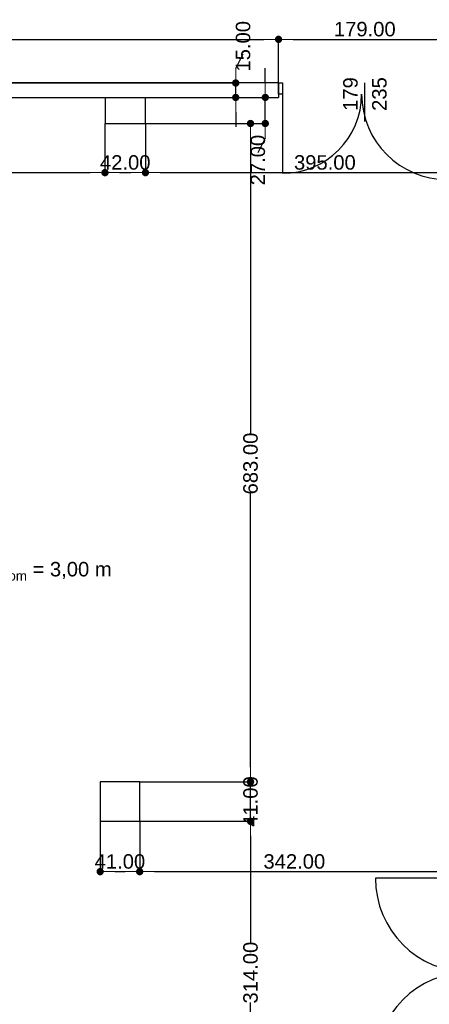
# Model space of a CAD drawing. Header units: millimetres. Extents: x -175445 to -20415, y -559200 to 231527.
# Tile 144 of 256: x -146906 to -142657, y -106525 to -96310. Entities that reach past the tile are written whole.
import ezdxf

# ---------------------------------------------------------------- set-up
doc = ezdxf.new("R2010")
doc.units = ezdxf.units.MM
doc.header["$MEASUREMENT"] = 0
for name, color, linetype in [('Drzwi', 7, 'Continuous'), ('Obiekt', 7, 'Continuous'), ('Słup', 7, 'Continuous'), ('Tekst', 7, 'Continuous'), ('Wymiary', 63, 'Continuous'), ('Ściana', 7, 'Continuous')]:
    doc.layers.add(name, color=color, linetype=linetype)
doc.styles.add('Arial', font='txt')
doc.styles.add('Times new roman', font='txt')
doc.dimstyles.new('GENERATED_STYLE__1', dxfattribs={"dimtxt": 150, "dimasz": 152, "dimexe": 0.18, "dimexo": 0, "dimgap": 0.09, "dimtad": 1, "dimtih": 1, "dimtoh": 1, "dimlfac": 0.1, "dimzin": 0, "dimdsep": 46, "dimtxsty": 'Arial', "dimblk": 'ARROWHEAD_11', "dimblk1": 'ARROWHEAD_11', "dimblk2": 'ARROWHEAD_11', "dimcen": 0.09, "dimclrd": 114, "dimclre": 114, "dimclrt": 114, "dimazin": 0, "dimtfac": 1, "dimtdec": 4, "dimtmove": 0, "dimatfit": 3, "dimfxl": 1, "dimtolj": 1, "dimtzin": 0, "dimarcsym": 0})
doc.dimstyles.new('GENERATED_STYLE__3', dxfattribs={"dimtxt": 150, "dimasz": 152, "dimexe": 0.18, "dimexo": 0, "dimgap": 0.09, "dimtad": 1, "dimlfac": 0.1, "dimzin": 0, "dimdsep": 46, "dimtxsty": 'Arial', "dimblk": 'ARROWHEAD_11', "dimblk1": 'ARROWHEAD_11', "dimblk2": 'ARROWHEAD_11', "dimcen": 0.09, "dimclrd": 114, "dimclre": 114, "dimclrt": 114, "dimazin": 0, "dimtfac": 1, "dimtdec": 4, "dimtmove": 2, "dimatfit": 3, "dimfxl": 1, "dimtolj": 1, "dimtzin": 0, "dimarcsym": 0})

# ---------------------------------------------------------------- blocks, each defined once
blk = doc.blocks.new('ARROWHEAD_11')
at = {"color": 0, "linetype": 'Continuous', "lineweight": 0}
blk.add_line((0, 0), (-1, 0), dxfattribs=at)
at = {"color": 0, "linetype": 'Continuous', "lineweight": 0, "const_width": 0.25, "flags": 128}
blk.add_lwpolyline([(-0.125, 0, 1), (0.125, 0, 1)], format="xyb", close=True, dxfattribs=at)
blk = doc.blocks.new('*D3212')
at = {"layer": 'Defpoints', "color": 0}
for p in [(-145661, -104627), (-144511, -104627), (-144491, -107767)]:
    blk.add_point(p, dxfattribs=at)
at = {"layer": 'Wymiary', "color": 114, "lineweight": -2}
for p, q in [((-145661, -104627), (-144511, -104627)), ((-144511, -104779), (-144511, -105885)), ((-144511, -107615), (-144511, -106508)), ((-144491, -107767), (-144512, -107767))]:
    blk.add_line(p, q, dxfattribs=at)
at = {"layer": 'Wymiary', "color": 114, "lineweight": -2, "xscale": 152, "yscale": 152, "zscale": 152}
for p, rotation in [((-144511, -104627), 90), ((-144511, -107767), 270)]:
    blk.add_blockref('ARROWHEAD_11', p, dxfattribs=dict(at, rotation=rotation))
at = {"layer": 'Wymiary', "color": 114, "lineweight": 13, "insert": (-144511, -106197), "char_height": 150, "attachment_point": 5, "rotation": 90, "style": 'Arial'}
blk.add_mtext('\\A1;314.00', dxfattribs=at)
blk = doc.blocks.new('*D3213')
at = {"layer": 'Defpoints', "color": 0}
for p in [(-145661, -104217), (-144511, -104217), (-145661, -104627)]:
    blk.add_point(p, dxfattribs=at)
at = {"layer": 'Wymiary', "color": 114, "lineweight": -2}
for p, q in [((-144511, -104065), (-144511, -103913)), ((-145661, -104217), (-144511, -104217)), ((-144511, -104627), (-144511, -104217)), ((-145661, -104627), (-144511, -104627)), ((-144511, -104779), (-144511, -104931))]:
    blk.add_line(p, q, dxfattribs=at)
at = {"layer": 'Wymiary', "color": 114, "lineweight": -2, "xscale": 152, "yscale": 152, "zscale": 152}
for p, rotation in [((-144511, -104217), 270), ((-144511, -104627), 90)]:
    blk.add_blockref('ARROWHEAD_11', p, dxfattribs=dict(at, rotation=rotation))
at = {"layer": 'Wymiary', "color": 114, "lineweight": 13, "insert": (-144511, -104422), "char_height": 150, "attachment_point": 5, "rotation": 90, "style": 'Arial'}
blk.add_mtext('\\A1;41.00', dxfattribs=at)
blk = doc.blocks.new('*D3214')
at = {"layer": 'Defpoints', "color": 0}
for p in [(-145601, -97387), (-144511, -97387), (-145661, -104217)]:
    blk.add_point(p, dxfattribs=at)
at = {"layer": 'Wymiary', "color": 114, "lineweight": -2}
for p, q in [((-145601, -97387), (-144511, -97387)), ((-144511, -97539), (-144511, -100604)), ((-144511, -104065), (-144511, -101227)), ((-145661, -104217), (-144511, -104217))]:
    blk.add_line(p, q, dxfattribs=at)
at = {"layer": 'Wymiary', "color": 114, "lineweight": -2, "xscale": 152, "yscale": 152, "zscale": 152}
for p, rotation in [((-144511, -97387), 90), ((-144511, -104217), 270)]:
    blk.add_blockref('ARROWHEAD_11', p, dxfattribs=dict(at, rotation=rotation))
at = {"layer": 'Wymiary', "color": 114, "lineweight": 13, "insert": (-144511, -100915), "char_height": 150, "attachment_point": 5, "rotation": 90, "style": 'Arial'}
blk.add_mtext('\\A1;683.00', dxfattribs=at)
blk = doc.blocks.new('*D3215')
at = {"layer": 'Defpoints', "color": 0}
for p in [(-151703, -97117), (-144358, -97117), (-145601, -97387)]:
    blk.add_point(p, dxfattribs=at)
at = {"layer": 'Wymiary', "color": 114, "lineweight": -2}
for p, q in [((-144358, -96965), (-144358, -96813)), ((-151703, -97117), (-144358, -97117)), ((-144358, -97387), (-144358, -97117)), ((-145601, -97387), (-144358, -97387)), ((-144358, -97539), (-144435, -97691))]:
    blk.add_line(p, q, dxfattribs=at)
at = {"layer": 'Wymiary', "color": 114, "lineweight": -2, "xscale": 152, "yscale": 152, "zscale": 152}
for p, rotation in [((-144358, -97117), 270), ((-144358, -97387), 90)]:
    blk.add_blockref('ARROWHEAD_11', p, dxfattribs=dict(at, rotation=rotation))
at = {"layer": 'Wymiary', "color": 114, "lineweight": 13, "insert": (-144435, -97767), "char_height": 150, "attachment_point": 5, "rotation": 90, "style": 'Arial'}
blk.add_mtext('\\A1;27.00', dxfattribs=at)
blk = doc.blocks.new('*D3216')
at = {"layer": 'Defpoints', "color": 0}
for p in [(-151703, -96967), (-144665, -96967), (-151703, -97117)]:
    blk.add_point(p, dxfattribs=at)
at = {"layer": 'Wymiary', "color": 114, "lineweight": -2}
for p, q in [((-144665, -96815), (-144588, -96663)), ((-151703, -96967), (-144665, -96967)), ((-144665, -97117), (-144665, -96967)), ((-151703, -97117), (-144665, -97117)), ((-144665, -97269), (-144665, -97421))]:
    blk.add_line(p, q, dxfattribs=at)
at = {"layer": 'Wymiary', "color": 114, "lineweight": -2, "xscale": 152, "yscale": 152, "zscale": 152}
for p, rotation in [((-144665, -96967), 270), ((-144665, -97117), 90)]:
    blk.add_blockref('ARROWHEAD_11', p, dxfattribs=dict(at, rotation=rotation))
at = {"layer": 'Wymiary', "color": 114, "lineweight": 13, "insert": (-144588, -96586), "char_height": 150, "attachment_point": 5, "rotation": 90, "style": 'Arial'}
blk.add_mtext('\\A1;15.00', dxfattribs=at)
blk = doc.blocks.new('*D3580')
at = {"layer": 'Defpoints', "color": 0}
for p in [(-144221, -96514), (-153291, -96967), (-144221, -96967)]:
    blk.add_point(p, dxfattribs=at)
at = {"layer": 'Wymiary', "color": 114, "lineweight": -2}
for p, q in [((-153291, -96967), (-153291, -96513)), ((-153139, -96514), (-144373, -96514)), ((-144221, -96967), (-144221, -96513))]:
    blk.add_line(p, q, dxfattribs=at)
at = {"layer": 'Wymiary', "color": 114, "lineweight": -2, "xscale": 152, "yscale": 152, "zscale": 152, "rotation": 180}
blk.add_blockref('ARROWHEAD_11', (-153291, -96514), dxfattribs=at)
at = {"layer": 'Wymiary', "color": 114, "lineweight": -2, "xscale": 152, "yscale": 152, "zscale": 152}
blk.add_blockref('ARROWHEAD_11', (-144221, -96514), dxfattribs=at)
at = {"layer": 'Wymiary', "color": 114, "lineweight": 13, "insert": (-148756, -96409), "char_height": 150, "attachment_point": 5, "style": 'Arial'}
blk.add_mtext('\\A1;907.00', dxfattribs=at)
blk = doc.blocks.new('*D3581')
at = {"layer": 'Defpoints', "color": 0}
for p in [(-142431, -96514), (-144221, -96967), (-142431, -96967)]:
    blk.add_point(p, dxfattribs=at)
at = {"layer": 'Wymiary', "color": 114, "lineweight": -2}
for p, q in [((-144221, -96967), (-144221, -96513)), ((-144069, -96514), (-142583, -96514)), ((-142431, -96967), (-142431, -96513))]:
    blk.add_line(p, q, dxfattribs=at)
at = {"layer": 'Wymiary', "color": 114, "lineweight": -2, "xscale": 152, "yscale": 152, "zscale": 152, "rotation": 180}
blk.add_blockref('ARROWHEAD_11', (-144221, -96514), dxfattribs=at)
at = {"layer": 'Wymiary', "color": 114, "lineweight": -2, "xscale": 152, "yscale": 152, "zscale": 152}
blk.add_blockref('ARROWHEAD_11', (-142431, -96514), dxfattribs=at)
at = {"layer": 'Wymiary', "color": 114, "lineweight": 13, "insert": (-143326, -96409), "char_height": 150, "attachment_point": 5, "style": 'Arial'}
blk.add_mtext('\\A1;179.00', dxfattribs=at)
blk = doc.blocks.new('*D3611')
at = {"layer": 'Defpoints', "color": 0}
for p in [(-146021, -97387), (-146021, -97897), (-152791, -102019)]:
    blk.add_point(p, dxfattribs=at)
at = {"layer": 'Wymiary', "color": 114, "lineweight": -2}
for p, q in [((-146021, -97387), (-146021, -97897)), ((-152791, -102019), (-152791, -97897)), ((-152639, -97897), (-146173, -97897))]:
    blk.add_line(p, q, dxfattribs=at)
at = {"layer": 'Wymiary', "color": 114, "lineweight": -2, "xscale": 152, "yscale": 152, "zscale": 152, "rotation": 180}
blk.add_blockref('ARROWHEAD_11', (-152791, -97897), dxfattribs=at)
at = {"layer": 'Wymiary', "color": 114, "lineweight": -2, "xscale": 152, "yscale": 152, "zscale": 152}
blk.add_blockref('ARROWHEAD_11', (-146021, -97897), dxfattribs=at)
at = {"layer": 'Wymiary', "color": 114, "lineweight": 13, "insert": (-149292, -97792), "char_height": 150, "attachment_point": 5, "style": 'Arial'}
blk.add_mtext('\\A1;677.00', dxfattribs=at)
blk = doc.blocks.new('*D3612')
at = {"layer": 'Defpoints', "color": 0}
for p in [(-146021, -97387), (-145601, -97387), (-145601, -97897)]:
    blk.add_point(p, dxfattribs=at)
at = {"layer": 'Wymiary', "color": 114, "lineweight": -2}
for p, q in [((-146021, -97387), (-146021, -97897)), ((-145601, -97387), (-145601, -97897)), ((-145869, -97897), (-145753, -97897))]:
    blk.add_line(p, q, dxfattribs=at)
at = {"layer": 'Wymiary', "color": 114, "lineweight": -2, "xscale": 152, "yscale": 152, "zscale": 152, "rotation": 180}
blk.add_blockref('ARROWHEAD_11', (-146021, -97897), dxfattribs=at)
at = {"layer": 'Wymiary', "color": 114, "lineweight": -2, "xscale": 152, "yscale": 152, "zscale": 152}
blk.add_blockref('ARROWHEAD_11', (-145601, -97897), dxfattribs=at)
at = {"layer": 'Wymiary', "color": 114, "lineweight": 13, "insert": (-145811, -97792), "char_height": 150, "attachment_point": 5, "style": 'Arial'}
blk.add_mtext('\\A1;42.00', dxfattribs=at)
blk = doc.blocks.new('*D3613')
at = {"layer": 'Defpoints', "color": 0}
for p in [(-145601, -97387), (-141651, -97897), (-141651, -98092)]:
    blk.add_point(p, dxfattribs=at)
at = {"layer": 'Wymiary', "color": 114, "lineweight": -2}
for p, q in [((-145601, -97387), (-145601, -97897)), ((-145449, -97897), (-141803, -97897)), ((-141651, -98092), (-141651, -97897))]:
    blk.add_line(p, q, dxfattribs=at)
at = {"layer": 'Wymiary', "color": 114, "lineweight": -2, "xscale": 152, "yscale": 152, "zscale": 152, "rotation": 180}
blk.add_blockref('ARROWHEAD_11', (-145601, -97897), dxfattribs=at)
at = {"layer": 'Wymiary', "color": 114, "lineweight": -2, "xscale": 152, "yscale": 152, "zscale": 152}
blk.add_blockref('ARROWHEAD_11', (-141651, -97897), dxfattribs=at)
at = {"layer": 'Wymiary', "color": 114, "lineweight": 13, "insert": (-143740, -97792), "char_height": 150, "attachment_point": 5, "style": 'Arial'}
blk.add_mtext('\\A1;395.00', dxfattribs=at)
blk = doc.blocks.new('*D3740')
at = {"layer": 'Defpoints', "color": 0}
for p in [(-146071, -104627), (-145661, -104627), (-145661, -105149)]:
    blk.add_point(p, dxfattribs=at)
at = {"layer": 'Wymiary', "color": 114, "lineweight": -2}
for p, q in [((-146071, -104627), (-146071, -105150)), ((-145661, -104627), (-145661, -105150)), ((-145919, -105149), (-145813, -105149))]:
    blk.add_line(p, q, dxfattribs=at)
at = {"layer": 'Wymiary', "color": 114, "lineweight": -2, "xscale": 152, "yscale": 152, "zscale": 152, "rotation": 180}
blk.add_blockref('ARROWHEAD_11', (-146071, -105149), dxfattribs=at)
at = {"layer": 'Wymiary', "color": 114, "lineweight": -2, "xscale": 152, "yscale": 152, "zscale": 152}
blk.add_blockref('ARROWHEAD_11', (-145661, -105149), dxfattribs=at)
at = {"layer": 'Wymiary', "color": 114, "lineweight": 13, "insert": (-145866, -105044), "char_height": 150, "attachment_point": 5, "style": 'Arial'}
blk.add_mtext('\\A1;41.00', dxfattribs=at)
blk = doc.blocks.new('*D3741')
at = {"layer": 'Defpoints', "color": 0}
for p in [(-145661, -104627), (-142241, -104617), (-142241, -105149)]:
    blk.add_point(p, dxfattribs=at)
at = {"layer": 'Wymiary', "color": 114, "lineweight": -2}
for p, q in [((-145661, -104627), (-145661, -105150)), ((-142241, -104617), (-142241, -105150)), ((-145509, -105149), (-142393, -105149))]:
    blk.add_line(p, q, dxfattribs=at)
at = {"layer": 'Wymiary', "color": 114, "lineweight": -2, "xscale": 152, "yscale": 152, "zscale": 152, "rotation": 180}
blk.add_blockref('ARROWHEAD_11', (-145661, -105149), dxfattribs=at)
at = {"layer": 'Wymiary', "color": 114, "lineweight": -2, "xscale": 152, "yscale": 152, "zscale": 152}
blk.add_blockref('ARROWHEAD_11', (-142241, -105149), dxfattribs=at)
at = {"layer": 'Wymiary', "color": 114, "lineweight": 13, "insert": (-144057, -105044), "char_height": 150, "attachment_point": 5, "style": 'Arial'}
blk.add_mtext('\\A1;342.00', dxfattribs=at)
blk = doc.blocks.new('*D3774')
at = {"layer": 'Defpoints', "color": 0}
for p in [(-152791, -102019), (-146201, -107318), (-146201, -107767)]:
    blk.add_point(p, dxfattribs=at)
at = {"layer": 'Wymiary', "color": 114, "lineweight": -2}
for p, q in [((-152791, -102019), (-152791, -107318)), ((-152639, -107318), (-146353, -107318)), ((-146201, -107767), (-146201, -107318))]:
    blk.add_line(p, q, dxfattribs=at)
at = {"layer": 'Wymiary', "color": 114, "lineweight": -2, "xscale": 152, "yscale": 152, "zscale": 152, "rotation": 180}
blk.add_blockref('ARROWHEAD_11', (-152791, -107318), dxfattribs=at)
at = {"layer": 'Wymiary', "color": 114, "lineweight": -2, "xscale": 152, "yscale": 152, "zscale": 152}
blk.add_blockref('ARROWHEAD_11', (-146201, -107318), dxfattribs=at)
at = {"layer": 'Wymiary', "color": 114, "lineweight": 13, "insert": (-149496, -107213), "char_height": 150, "attachment_point": 5, "style": 'Arial'}
blk.add_mtext('\\A1;659.00', dxfattribs=at)

msp = doc.modelspace()

# ---------------------------------------------------------------- linework, layer by layer
at = {"layer": 'Drzwi'}
for p, q in [((-144220.684, -96966.604), (-144180.684, -96966.604)), ((-144220.684, -97081.604), (-144220.684, -96966.604)), ((-144220.684, -96966.604), (-144220.684, -97081.604)), ((-144180.684, -96966.604), (-144180.684, -97081.604)), ((-144180.684, -97081.604), (-144220.684, -97081.604)), ((-144180.684, -97081.604), (-144180.684, -97903.604)), ((-142240.722, -105216.604), (-143215.722, -105216.604))]:
    msp.add_line(p, q, dxfattribs=at)
for centre, radius, start, end in [((-144180.684, -97081.604), 822, 270, 0), ((-142470.684, -97081.604), 888, 180, 270), ((-142240.722, -105216.604), 975, 180, 270), ((-142240.722, -107166.604), 975, 90, 180)]:
    msp.add_arc(centre, radius, start, end, dxfattribs=at)
at = {"layer": 'Obiekt'}
msp.add_line((-143325.684, -97367.983), (-143325.684, -96966.604), dxfattribs=at)
at = {"layer": 'Słup'}
for p, q in [((-146020.722, -97116.604), (-146020.722, -97386.604)), ((-145600.722, -97386.604), (-145600.722, -97116.604)), ((-146020.722, -97386.604), (-145600.722, -97386.604)), ((-145660.69, -104216.626), (-146070.69, -104216.626)), ((-146070.69, -104216.626), (-146070.69, -104626.626)), ((-145660.69, -104626.626), (-145660.69, -104216.626)), ((-146070.69, -104626.626), (-145660.69, -104626.626))]:
    msp.add_line(p, q, dxfattribs=at)
at = {"layer": 'Ściana'}
for p, q in [((-144220.684, -96966.604), (-144220.684, -97081.604)), ((-144220.684, -97081.604), (-144220.684, -97116.604))]:
    msp.add_line(p, q, dxfattribs=at)
at = {"layer": 'Ściana', "flags": 128}
for points in [[(-144220.684, -96966.604), (-153290.722, -96966.604)], [(-152790.722, -97116.604), (-146020.722, -97116.604)], [(-145600.722, -97116.604), (-144220.684, -97116.604)]]:
    msp.add_lwpolyline(points, dxfattribs=at)

# ---------------------------------------------------------------- texts
at = {"layer": 'Obiekt', "char_height": 150, "attachment_point": 7, "rotation": 90, "style": 'Arial'}
for s, insert in [('\\A1;{\\fArial|b0|i0|c238|p38;179}', (-143398.216, -97256.431)), ('\\A1;{\\fArial|b0|i0|c238|p38;235}', (-143098.113, -97256.431))]:
    msp.add_mtext(s, dxfattribs=dict(at, insert=insert))
at = {"layer": 'Tekst', "insert": (-146603.159, -101891.993), "char_height": 150, "attachment_point": 2, "style": 'Times new roman'}
msp.add_mtext('\\A1;{\\fArial|b0|i0|c0|p38;h\\fArial|b0|i0|c0|p38;\\A1{\\H.66x;\\S ^  pom;}\\fArial|b0|i0|c0|p38; = 3,00 m}', dxfattribs=at)

# ---------------------------------------------------------------- dimensions: what is measured, and where the dimension line sits
at = {"layer": 'Wymiary', "color": 114, "lineweight": 13}
for base, p1, p2, picture, middle in [((-144220.684, -96513.632), (-153290.722, -96966.604), (-144220.684, -96966.604), '*D3580', (-148755.703, -96408.632)), ((-142430.684, -96513.632), (-144220.684, -96966.604), (-142430.684, -96966.604), '*D3581', (-143325.684, -96408.632)), ((-146020.722, -97896.917), (-152790.722, -102018.975), (-146020.722, -97386.604), '*D3611', (-149291.893, -97791.917)), ((-145600.722, -97896.917), (-146020.722, -97386.604), (-145600.722, -97386.604), '*D3612', (-145810.722, -97791.917)), ((-141650.722, -97896.917), (-145600.722, -97386.604), (-141650.722, -98091.604), '*D3613', (-143739.551, -97791.917)), ((-146200.722, -107317.915), (-152790.722, -102018.975), (-146200.722, -107766.604), '*D3774', (-149495.722, -107212.915)), ((-145660.69, -105149.323), (-146070.69, -104626.626), (-145660.69, -104626.626), '*D3740', (-145865.69, -105044.323)), ((-142240.722, -105149.323), (-145660.69, -104626.626), (-142240.722, -104616.604), '*D3741', (-144056.992, -105044.323))]:
    dim = msp.add_linear_dim(base=base, p1=p1, p2=p2, dimstyle='GENERATED_STYLE__3', dxfattribs=at)
    dim.commit()
    dim.dimension.update_dxf_attribs({"geometry": picture, "text_midpoint": middle, "dimtype": 160})
for base, p1, p2, picture, middle in [((-144664.818, -96966.604), (-151703.296, -97116.604), (-151703.296, -96966.604), '*D3216', (-144588.142, -96585.928)), ((-144358.114, -97116.604), (-145600.722, -97386.604), (-151703.296, -97116.604), '*D3215', (-144434.79, -97767.28)), ((-144511.466, -97386.604), (-145660.69, -104216.626), (-145600.722, -97386.604), '*D3214', (-144511.466, -100915.444)), ((-144511.466, -104216.626), (-145660.69, -104626.626), (-145660.69, -104216.626), '*D3213', (-144511.466, -104421.626)), ((-144511.466, -104626.626), (-144490.722, -107766.604), (-145660.69, -104626.626), '*D3212', (-144511.466, -106196.615))]:
    dim = msp.add_linear_dim(base=base, p1=p1, p2=p2, angle=90, dimstyle='GENERATED_STYLE__1', dxfattribs=at)
    dim.commit()
    dim.dimension.update_dxf_attribs({"geometry": picture, "text_midpoint": middle, "dimtype": 160, "text_rotation": 90})

doc.saveas('drawing.dxf')
